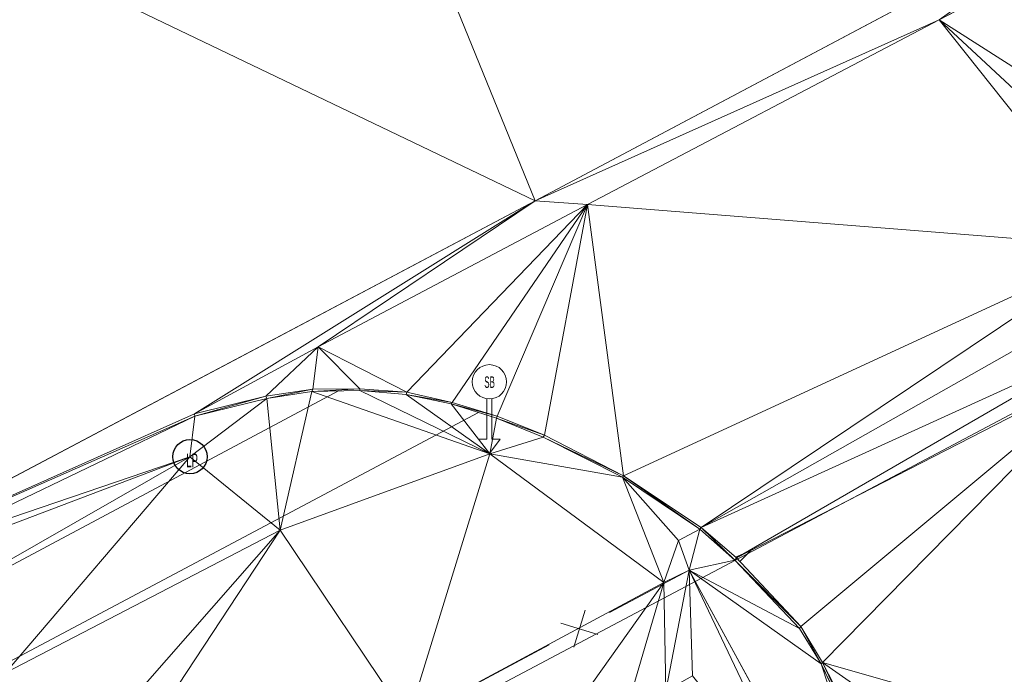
# Model space of a CAD drawing. Extents: x 79271 to 79617, y -3659238 to -3658956.
# Tile 23 of 29: x 79408 to 79430, y -3659022 to -3659008. Entities that reach past the tile are written whole.
import ezdxf
from ezdxf.enums import TextEntityAlignment as Align
from ezdxf.lldxf.tags import DXFTag

# ---------------------------------------------------------------- set-up
doc = ezdxf.new("R2010")
doc.units = 0
for name, color, linetype in [('3dFace', 7, 'Continuous'), ('BK', 7, 'Continuous'), ('CODE', 7, 'Continuous'), ('CONCSLAB', 7, 'Continuous'), ('ELP', 7, 'Continuous'), ('ERF_LINES', 7, 'Continuous'), ('ET', 7, 'Continuous'), ('FENCE', 7, 'Continuous'), ('MCONTOUR', 7, 'Continuous'), ('ROADS_SIGN_BOARD', 7, 'Continuous'), ('SP', 7, 'Continuous'), ('SW', 7, 'Continuous'), ('TK', 7, 'Continuous')]:
    doc.layers.add(name, color=color, linetype=linetype)
doc.styles.add('Arial', font='arial.ttf', dxfattribs={"height": 1})
tags = doc.linetypes.add('DOTTED500', pattern=[1.2, 0.7, -0.5]).pattern_tags.tags
tags[6:7] = [DXFTag(74, 4), DXFTag(75, 0), DXFTag(340, '0'), DXFTag(46, 0.0), DXFTag(50, 0.0), DXFTag(44, 0.0), DXFTag(45, 0.0)]
tags[4:5] = [DXFTag(74, 4), DXFTag(75, 0), DXFTag(340, '0'), DXFTag(46, 0.0), DXFTag(50, 0.0), DXFTag(44, 0.0), DXFTag(45, 0.0)]
tags = doc.linetypes.add('SHORTDASH-DOT', pattern=[1.4, 0.75, -0.25, 0.15, -0.25]).pattern_tags.tags
tags[10:11] = [DXFTag(74, 4), DXFTag(75, 0), DXFTag(340, '0'), DXFTag(46, 0.0), DXFTag(50, 0.0), DXFTag(44, 0.0), DXFTag(45, 0.0)]
tags[8:9] = [DXFTag(74, 4), DXFTag(75, 0), DXFTag(340, '0'), DXFTag(46, 0.0), DXFTag(50, 0.0), DXFTag(44, 0.0), DXFTag(45, 0.0)]
tags[6:7] = [DXFTag(74, 4), DXFTag(75, 0), DXFTag(340, '0'), DXFTag(46, 0.0), DXFTag(50, 0.0), DXFTag(44, 0.0), DXFTag(45, 0.0)]
tags[4:5] = [DXFTag(74, 4), DXFTag(75, 0), DXFTag(340, '0'), DXFTag(46, 0.0), DXFTag(50, 0.0), DXFTag(44, 0.0), DXFTag(45, 0.0)]

msp = doc.modelspace()

# ---------------------------------------------------------------- linework, layer by layer
at = {"layer": '3dFace', "color": 142, "linetype": 'Continuous', "lineweight": 0, "transparency": 33554687}
for points in [[(79406.156, -3659005.229, 44.118), (79419.592, -3659011.674, 44.034), (79415.044, -3659000.505, 44.075), (79406.156, -3659005.229, 44.118)], [(79415.044, -3659000.505, 44.075), (79419.592, -3659011.674, 44.034), (79432.518, -3659004.809, 43.975), (79415.044, -3659000.505, 44.075)], [(79432.518, -3659004.809, 43.975), (79428.423, -3659007.715, 44.057), (79435.917, -3659003.741, 44.024), (79432.518, -3659004.809, 43.975)], [(79435.917, -3659003.741, 44.024), (79428.423, -3659007.715, 44.057), (79433.732, -3659011.102, 44.096), (79435.917, -3659003.741, 44.024)], [(79432.518, -3659004.809, 43.975), (79419.592, -3659011.674, 44.034), (79428.423, -3659007.715, 44.057), (79432.518, -3659004.809, 43.975)], [(79406.156, -3659005.229, 44.118), (79403.596, -3659020.141, 44.145), (79419.592, -3659011.674, 44.034), (79406.156, -3659005.229, 44.118)], [(79428.423, -3659007.715, 44.057), (79419.592, -3659011.674, 44.034), (79420.74, -3659011.754, 44.091), (79428.423, -3659007.715, 44.057)], [(79432.366, -3659012.679, 44.117), (79428.423, -3659007.715, 44.057), (79420.74, -3659011.754, 44.091), (79432.366, -3659012.679, 44.117)], [(79433.732, -3659011.102, 44.096), (79428.423, -3659007.715, 44.057), (79432.819, -3659011.803, 44.111), (79433.732, -3659011.102, 44.096)], [(79432.819, -3659011.803, 44.111), (79428.423, -3659007.715, 44.057), (79432.366, -3659012.679, 44.117), (79432.819, -3659011.803, 44.111)], [(79419.592, -3659011.674, 44.034), (79403.596, -3659020.141, 44.145), (79412.152, -3659016.327, 44.15), (79419.592, -3659011.674, 44.034)], [(79419.592, -3659011.674, 44.034), (79412.152, -3659016.327, 44.15), (79414.852, -3659014.864, 44.124), (79419.592, -3659011.674, 44.034)], [(79419.592, -3659011.674, 44.034), (79414.852, -3659014.864, 44.124), (79420.74, -3659011.754, 44.091), (79419.592, -3659011.674, 44.034)], [(79414.852, -3659014.864, 44.124), (79416.791, -3659015.852, 44.145), (79420.74, -3659011.754, 44.091), (79414.852, -3659014.864, 44.124)], [(79420.74, -3659011.754, 44.091), (79416.791, -3659015.852, 44.145), (79417.778, -3659016.081, 44.133), (79420.74, -3659011.754, 44.091)], [(79420.74, -3659011.754, 44.091), (79417.778, -3659016.081, 44.133), (79418.765, -3659016.378, 44.14), (79420.74, -3659011.754, 44.091)], [(79420.74, -3659011.754, 44.091), (79418.765, -3659016.378, 44.14), (79419.8, -3659016.794, 44.162), (79420.74, -3659011.754, 44.091)], [(79419.8, -3659016.794, 44.162), (79421.522, -3659017.684, 44.144), (79420.74, -3659011.754, 44.091), (79419.8, -3659016.794, 44.162)], [(79420.74, -3659011.754, 44.091), (79421.522, -3659017.684, 44.144), (79432.366, -3659012.679, 44.117), (79420.74, -3659011.754, 44.091)], [(79432.366, -3659012.679, 44.117), (79421.522, -3659017.684, 44.144), (79423.224, -3659018.808, 44.071), (79432.366, -3659012.679, 44.117)], [(79432.366, -3659012.679, 44.117), (79423.224, -3659018.808, 44.071), (79432.164, -3659013.751, 44.083), (79432.366, -3659012.679, 44.117)], [(79432.164, -3659013.751, 44.083), (79423.224, -3659018.808, 44.071), (79432.223, -3659014.713, 44.082), (79432.164, -3659013.751, 44.083)], [(79432.223, -3659014.713, 44.082), (79423.224, -3659018.808, 44.071), (79423.994, -3659019.476, 43.998), (79432.223, -3659014.713, 44.082)], [(79432.223, -3659014.713, 44.082), (79423.994, -3659019.476, 43.998), (79432.348, -3659015.181, 44.052), (79432.223, -3659014.713, 44.082)], [(79414.852, -3659014.864, 44.124), (79412.152, -3659016.327, 44.15), (79413.705, -3659015.94, 44.141), (79414.852, -3659014.864, 44.124)], [(79414.852, -3659014.864, 44.124), (79413.705, -3659015.94, 44.141), (79414.734, -3659015.785, 44.148), (79414.852, -3659014.864, 44.124)], [(79414.852, -3659014.864, 44.124), (79414.734, -3659015.785, 44.148), (79415.762, -3659015.779, 44.131), (79414.852, -3659014.864, 44.124)], [(79414.852, -3659014.864, 44.124), (79415.762, -3659015.779, 44.131), (79416.791, -3659015.852, 44.145), (79414.852, -3659014.864, 44.124)], [(79432.348, -3659015.181, 44.052), (79423.994, -3659019.476, 43.998), (79425.398, -3659020.976, 44.037), (79432.348, -3659015.181, 44.052)], [(79432.348, -3659015.181, 44.052), (79425.398, -3659020.976, 44.037), (79425.873, -3659021.76, 44.19), (79432.348, -3659015.181, 44.052)], [(79432.348, -3659015.181, 44.052), (79425.873, -3659021.76, 44.19), (79437.577, -3659025.099, 43.866), (79432.348, -3659015.181, 44.052)], [(79414.734, -3659015.785, 44.148), (79413.705, -3659015.94, 44.141), (79413.726, -3659015.993, 44.308), (79414.734, -3659015.785, 44.148)], [(79414.734, -3659015.785, 44.148), (79413.726, -3659015.993, 44.308), (79414.716, -3659015.84, 44.277), (79414.734, -3659015.785, 44.148)], [(79415.762, -3659015.779, 44.131), (79414.734, -3659015.785, 44.148), (79414.716, -3659015.84, 44.277), (79415.762, -3659015.779, 44.131)], [(79415.762, -3659015.779, 44.131), (79414.716, -3659015.84, 44.277), (79415.76, -3659015.816, 44.158), (79415.762, -3659015.779, 44.131)], [(79414.716, -3659015.84, 44.277), (79418.599, -3659017.203, 44.489), (79415.76, -3659015.816, 44.158), (79414.716, -3659015.84, 44.277)], [(79415.762, -3659015.779, 44.131), (79415.76, -3659015.816, 44.158), (79416.791, -3659015.852, 44.145), (79415.762, -3659015.779, 44.131)], [(79416.791, -3659015.852, 44.145), (79415.76, -3659015.816, 44.158), (79416.777, -3659015.901, 44.156), (79416.791, -3659015.852, 44.145)], [(79415.76, -3659015.816, 44.158), (79418.599, -3659017.203, 44.489), (79416.777, -3659015.901, 44.156), (79415.76, -3659015.816, 44.158)], [(79412.154, -3659016.38, 44.327), (79412.05, -3659017.264, 44.403), (79413.726, -3659015.993, 44.308), (79412.154, -3659016.38, 44.327)], [(79413.726, -3659015.993, 44.308), (79412.05, -3659017.264, 44.403), (79414.018, -3659018.867, 44.394), (79413.726, -3659015.993, 44.308)], [(79413.705, -3659015.94, 44.141), (79412.152, -3659016.327, 44.15), (79412.154, -3659016.38, 44.327), (79413.705, -3659015.94, 44.141)], [(79413.705, -3659015.94, 44.141), (79412.154, -3659016.38, 44.327), (79413.726, -3659015.993, 44.308), (79413.705, -3659015.94, 44.141)], [(79413.726, -3659015.993, 44.308), (79414.018, -3659018.867, 44.394), (79414.716, -3659015.84, 44.277), (79413.726, -3659015.993, 44.308)], [(79414.716, -3659015.84, 44.277), (79414.018, -3659018.867, 44.394), (79418.599, -3659017.203, 44.489), (79414.716, -3659015.84, 44.277)], [(79417.778, -3659016.081, 44.133), (79416.791, -3659015.852, 44.145), (79416.777, -3659015.901, 44.156), (79417.778, -3659016.081, 44.133)], [(79417.778, -3659016.081, 44.133), (79416.777, -3659015.901, 44.156), (79417.757, -3659016.109, 44.144), (79417.778, -3659016.081, 44.133)], [(79416.777, -3659015.901, 44.156), (79418.599, -3659017.203, 44.489), (79417.757, -3659016.109, 44.144), (79416.777, -3659015.901, 44.156)], [(79418.765, -3659016.378, 44.14), (79417.778, -3659016.081, 44.133), (79417.757, -3659016.109, 44.144), (79418.765, -3659016.378, 44.14)], [(79418.765, -3659016.378, 44.14), (79417.757, -3659016.109, 44.144), (79418.748, -3659016.422, 44.256), (79418.765, -3659016.378, 44.14)], [(79417.757, -3659016.109, 44.144), (79418.599, -3659017.203, 44.489), (79418.748, -3659016.422, 44.256), (79417.757, -3659016.109, 44.144)], [(79412.152, -3659016.327, 44.15), (79403.596, -3659020.141, 44.145), (79412.154, -3659016.38, 44.327), (79412.152, -3659016.327, 44.15)], [(79403.596, -3659020.141, 44.145), (79412.05, -3659017.264, 44.403), (79412.154, -3659016.38, 44.327), (79403.596, -3659020.141, 44.145)], [(79419.765, -3659016.833, 44.262), (79418.748, -3659016.422, 44.256), (79418.599, -3659017.203, 44.489), (79419.765, -3659016.833, 44.262)], [(79419.8, -3659016.794, 44.162), (79418.765, -3659016.378, 44.14), (79418.748, -3659016.422, 44.256), (79419.8, -3659016.794, 44.162)], [(79419.8, -3659016.794, 44.162), (79418.748, -3659016.422, 44.256), (79419.765, -3659016.833, 44.262), (79419.8, -3659016.794, 44.162)], [(79418.599, -3659017.203, 44.489), (79421.503, -3659017.712, 44.213), (79419.765, -3659016.833, 44.262), (79418.599, -3659017.203, 44.489)], [(79419.765, -3659016.833, 44.262), (79421.522, -3659017.684, 44.144), (79419.8, -3659016.794, 44.162), (79419.765, -3659016.833, 44.262)], [(79419.765, -3659016.833, 44.262), (79421.503, -3659017.712, 44.213), (79421.522, -3659017.684, 44.144), (79419.765, -3659016.833, 44.262)], [(79403.837, -3659020.375, 44.325), (79412.05, -3659017.264, 44.403), (79403.596, -3659020.141, 44.145), (79403.837, -3659020.375, 44.325)], [(79404.575, -3659021.543, 44.368), (79412.05, -3659017.264, 44.403), (79403.837, -3659020.375, 44.325), (79404.575, -3659021.543, 44.368)], [(79404.575, -3659021.543, 44.368), (79408.017, -3659021.983, 44.484), (79412.05, -3659017.264, 44.403), (79404.575, -3659021.543, 44.368)], [(79408.017, -3659021.983, 44.484), (79414.018, -3659018.867, 44.394), (79412.05, -3659017.264, 44.403), (79408.017, -3659021.983, 44.484)], [(79414.018, -3659018.867, 44.394), (79416.809, -3659023.021, 44.467), (79418.599, -3659017.203, 44.489), (79414.018, -3659018.867, 44.394)], [(79418.599, -3659017.203, 44.489), (79416.809, -3659023.021, 44.467), (79422.408, -3659020.015, 44.446), (79418.599, -3659017.203, 44.489)], [(79418.599, -3659017.203, 44.489), (79422.408, -3659020.015, 44.446), (79421.503, -3659017.712, 44.213), (79418.599, -3659017.203, 44.489)], [(79421.503, -3659017.712, 44.213), (79423.188, -3659018.845, 44.184), (79421.522, -3659017.684, 44.144), (79421.503, -3659017.712, 44.213)], [(79421.503, -3659017.712, 44.213), (79422.408, -3659020.015, 44.446), (79422.725, -3659019.093, 44.315), (79421.503, -3659017.712, 44.213)], [(79421.503, -3659017.712, 44.213), (79422.725, -3659019.093, 44.315), (79423.188, -3659018.845, 44.184), (79421.503, -3659017.712, 44.213)], [(79421.522, -3659017.684, 44.144), (79423.188, -3659018.845, 44.184), (79423.224, -3659018.808, 44.071), (79421.522, -3659017.684, 44.144)], [(79423.188, -3659018.845, 44.184), (79423.956, -3659019.521, 44.181), (79423.224, -3659018.808, 44.071), (79423.188, -3659018.845, 44.184)], [(79423.224, -3659018.808, 44.071), (79423.956, -3659019.521, 44.181), (79423.994, -3659019.476, 43.998), (79423.224, -3659018.808, 44.071)], [(79408.017, -3659021.983, 44.484), (79407.497, -3659026.305, 44.419), (79414.018, -3659018.867, 44.394), (79408.017, -3659021.983, 44.484)], [(79407.497, -3659026.305, 44.419), (79409.015, -3659026.472, 44.508), (79414.018, -3659018.867, 44.394), (79407.497, -3659026.305, 44.419)], [(79409.015, -3659026.472, 44.508), (79416.809, -3659023.021, 44.467), (79414.018, -3659018.867, 44.394), (79409.015, -3659026.472, 44.508)], [(79422.725, -3659019.093, 44.315), (79422.961, -3659019.742, 44.21), (79423.188, -3659018.845, 44.184), (79422.725, -3659019.093, 44.315)], [(79423.188, -3659018.845, 44.184), (79422.961, -3659019.742, 44.21), (79423.956, -3659019.521, 44.181), (79423.188, -3659018.845, 44.184)], [(79422.725, -3659019.093, 44.315), (79422.408, -3659020.015, 44.446), (79422.961, -3659019.742, 44.21), (79422.725, -3659019.093, 44.315)], [(79425.398, -3659020.976, 44.037), (79423.994, -3659019.476, 43.998), (79423.956, -3659019.521, 44.181), (79425.398, -3659020.976, 44.037)], [(79425.368, -3659021.018, 44.152), (79423.956, -3659019.521, 44.181), (79422.961, -3659019.742, 44.21), (79425.368, -3659021.018, 44.152)], [(79425.398, -3659020.976, 44.037), (79423.956, -3659019.521, 44.181), (79425.368, -3659021.018, 44.152), (79425.398, -3659020.976, 44.037)], [(79422.408, -3659020.015, 44.446), (79422.445, -3659022.382, 44.178), (79422.961, -3659019.742, 44.21), (79422.408, -3659020.015, 44.446)], [(79422.961, -3659019.742, 44.21), (79422.445, -3659022.382, 44.178), (79423.031, -3659022.054, 44.2), (79422.961, -3659019.742, 44.21)], [(79423.031, -3659022.054, 44.2), (79425.579, -3659025.254, 44.163), (79422.961, -3659019.742, 44.21), (79423.031, -3659022.054, 44.2)], [(79422.961, -3659019.742, 44.21), (79425.579, -3659025.254, 44.163), (79428.518, -3659029.934, 44), (79422.961, -3659019.742, 44.21)], [(79422.961, -3659019.742, 44.21), (79428.518, -3659029.934, 44), (79425.841, -3659021.786, 44.29), (79422.961, -3659019.742, 44.21)], [(79422.961, -3659019.742, 44.21), (79425.841, -3659021.786, 44.29), (79425.368, -3659021.018, 44.152), (79422.961, -3659019.742, 44.21)], [(79416.809, -3659023.021, 44.467), (79420.276, -3659023.008, 44.377), (79422.408, -3659020.015, 44.446), (79416.809, -3659023.021, 44.467)], [(79422.408, -3659020.015, 44.446), (79420.276, -3659023.008, 44.377), (79421.49, -3659023.144, 44.224), (79422.408, -3659020.015, 44.446)], [(79422.408, -3659020.015, 44.446), (79421.49, -3659023.144, 44.224), (79422.445, -3659022.382, 44.178), (79422.408, -3659020.015, 44.446)], [(79425.841, -3659021.786, 44.29), (79425.398, -3659020.976, 44.037), (79425.368, -3659021.018, 44.152), (79425.841, -3659021.786, 44.29)], [(79425.398, -3659020.976, 44.037), (79425.841, -3659021.786, 44.29), (79425.873, -3659021.76, 44.19), (79425.398, -3659020.976, 44.037)], [(79425.841, -3659021.786, 44.29), (79429.402, -3659029.193, 43.89), (79425.873, -3659021.76, 44.19), (79425.841, -3659021.786, 44.29)], [(79425.841, -3659021.786, 44.29), (79428.518, -3659029.934, 44), (79429.402, -3659029.193, 43.89), (79425.841, -3659021.786, 44.29)], [(79429.721, -3659029.243, 43.75), (79433.484, -3659027.084, 43.878), (79425.873, -3659021.76, 44.19), (79429.721, -3659029.243, 43.75)], [(79437.577, -3659025.099, 43.866), (79425.873, -3659021.76, 44.19), (79433.484, -3659027.084, 43.878), (79437.577, -3659025.099, 43.866)], [(79425.873, -3659021.76, 44.19), (79429.402, -3659029.193, 43.89), (79429.451, -3659029.174, 43.785), (79425.873, -3659021.76, 44.19)], [(79425.873, -3659021.76, 44.19), (79429.451, -3659029.174, 43.785), (79429.721, -3659029.243, 43.75), (79425.873, -3659021.76, 44.19)]]:
    msp.add_3dface(points, dxfattribs=at)
at = {"layer": 'BK', "color": 9, "linetype": 'DOTTED500', "lineweight": 9, "transparency": 33554687}
for p, q in [((79413.705, -3659015.94, 44.041), (79414.734, -3659015.785, 44.048)), ((79414.734, -3659015.785, 44.048), (79415.762, -3659015.779, 44.031)), ((79415.762, -3659015.779, 44.031), (79416.791, -3659015.852, 44.045)), ((79412.152, -3659016.327, 44.05), (79413.705, -3659015.94, 44.041)), ((79416.791, -3659015.852, 44.045), (79417.778, -3659016.081, 44.033)), ((79417.778, -3659016.081, 44.033), (79418.765, -3659016.378, 44.04)), ((79418.765, -3659016.378, 44.04), (79419.8, -3659016.794, 44.062)), ((79419.8, -3659016.794, 44.062), (79421.522, -3659017.684, 44.044)), ((79421.522, -3659017.684, 44.044), (79423.224, -3659018.808, 43.971)), ((79423.224, -3659018.808, 43.971), (79423.994, -3659019.476, 43.898)), ((79425.398, -3659020.976, 43.937), (79423.994, -3659019.476, 43.898)), ((79425.398, -3659020.976, 44.037), (79425.873, -3659021.76, 44.19)), ((79425.873, -3659021.76, 44.19), (79429.451, -3659029.174, 43.785))]:
    msp.add_line(p, q, dxfattribs=at)
at = {"layer": 'CONCSLAB', "color": 251, "linetype": 'Continuous', "lineweight": 9, "transparency": 33554687}
for p, q in [((79428.423, -3659007.715, 43.957), (79435.917, -3659003.741, 43.924)), ((79420.74, -3659011.754, 43.991), (79428.423, -3659007.715, 43.957)), ((79414.852, -3659014.864, 44.024), (79420.74, -3659011.754, 43.991)), ((79412.152, -3659016.327, 44.15), (79414.852, -3659014.864, 44.124))]:
    msp.add_line(p, q, dxfattribs=at)
at = {"layer": 'ELP', "color": 1, "linetype": 'Continuous', "lineweight": 30, "transparency": 33554687}
msp.add_circle((79412.05, -3659017.264, 44.403), 0.375, dxfattribs=at)
at = {"layer": 'ERF_LINES', "color": 9, "linetype": 'Continuous', "lineweight": 9, "transparency": 33554687}
msp.add_line((79453.5, -3659003.886), (79391.837, -3659036.539), dxfattribs=at)
at = {"layer": 'ET', "color": 251, "linetype": 'Continuous', "lineweight": 9, "transparency": 33554687}
for p, q in [((79419.592, -3659011.674, 44.034), (79432.518, -3659004.809, 43.975)), ((79403.596, -3659020.141, 44.145), (79419.592, -3659011.674, 44.034))]:
    msp.add_line(p, q, dxfattribs=at)
at = {"layer": 'FENCE', "color": 1, "linetype": 'Continuous', "lineweight": 9, "transparency": 33554687}
for p, q in [((79421.221, -3659020.669, 44.054), (79422.961, -3659019.742, 44.367)), ((79422.961, -3659019.742, 44.26), (79424.636, -3659022.815, 44.11)), ((79420.436, -3659021.428, 44.21), (79420.683, -3659020.616, 44.367)), ((79420.154, -3659020.898, 44.21), (79420.965, -3659021.146, 44.367)), ((79416.809, -3659023.021, 44.238), (79419.898, -3659021.375, 44.367))]:
    msp.add_line(p, q, dxfattribs=at)
at = {"layer": 'MCONTOUR', "color": 9, "linetype": 'Continuous', "lineweight": 9, "transparency": 33554687}
for p, q in [((79423.973, -3659019.458, 44), (79424.188, -3659019.364, 44)), ((79423.994, -3659019.476, 44), (79423.973, -3659019.458, 44)), ((79424.065, -3659019.552, 44), (79423.994, -3659019.476, 44)), ((79424.3, -3659019.319, 44), (79424.065, -3659019.552, 44)), ((79424.188, -3659019.364, 44), (79424.3, -3659019.319, 44))]:
    msp.add_line(p, q, dxfattribs=at)
at = {"layer": 'SP', "color": 18, "linetype": 'Continuous', "lineweight": 9, "transparency": 33554687}
for p, q in [((79418.534, -3659016.881), (79418.534, -3659015.998)), ((79418.649, -3659016.881), (79418.649, -3659015.998)), ((79418.534, -3659016.881), (79418.358, -3659016.881)), ((79418.358, -3659016.881), (79418.594, -3659017.196)), ((79418.825, -3659016.881), (79418.594, -3659017.196)), ((79418.649, -3659016.881), (79418.825, -3659016.881))]:
    msp.add_line(p, q, dxfattribs=at)
msp.add_circle((79418.593, -3659015.627, 44.13), 0.375, dxfattribs=at)
at = {"layer": 'SW', "color": 8, "linetype": 'SHORTDASH-DOT', "lineweight": 9, "transparency": 33554687}
for p, q in [((79391.563, -3659028.483, 44.418), (79415.293, -3659015.827, 44.368)), ((79378.484, -3659037.442, 44.509), (79418.356, -3659016.298, 44.371))]:
    msp.add_line(p, q, dxfattribs=at)
at = {"layer": 'TK', "color": 55, "linetype": 'Continuous', "lineweight": 9, "transparency": 33554687}
for p, q in [((79414.716, -3659015.84, 44.177), (79415.76, -3659015.816, 44.058)), ((79415.76, -3659015.816, 44.058), (79416.777, -3659015.901, 44.056)), ((79412.154, -3659016.38, 44.227), (79413.726, -3659015.993, 44.208)), ((79413.726, -3659015.993, 44.208), (79414.716, -3659015.84, 44.177)), ((79416.777, -3659015.901, 44.056), (79417.757, -3659016.109, 44.044)), ((79417.757, -3659016.109, 44.044), (79418.748, -3659016.422, 44.156)), ((79412.154, -3659016.38, 44.227), (79403.837, -3659020.375, 44.325)), ((79418.748, -3659016.422, 44.156), (79419.765, -3659016.833, 44.162)), ((79419.765, -3659016.833, 44.162), (79421.503, -3659017.712, 44.113)), ((79421.503, -3659017.712, 44.113), (79423.188, -3659018.845, 44.084)), ((79423.188, -3659018.845, 44.084), (79423.956, -3659019.521, 44.081)), ((79423.956, -3659019.521, 44.081), (79425.368, -3659021.018, 44.052)), ((79425.368, -3659021.018, 44.052), (79425.841, -3659021.786, 44.19)), ((79429.402, -3659029.193, 43.89), (79425.841, -3659021.786, 44.29))]:
    msp.add_line(p, q, dxfattribs=at)

# ---------------------------------------------------------------- texts
at = {"layer": 'CODE', "color": 8, "transparency": 33554687, "style": 'Arial', "width": 0.5}
msp.add_text('LP', height=0.3, dxfattribs=at).set_placement((79412.095, -3659017.346, 44.403), align=Align.MIDDLE_CENTER)
at = {"layer": 'ROADS_SIGN_BOARD', "color": 8, "transparency": 33554687, "style": 'Arial', "width": 0.5}
msp.add_text('SB', height=0.25, dxfattribs=at).set_placement((79418.597, -3659015.834, 44.133), align=Align.BOTTOM_CENTER)

doc.saveas('drawing.dxf')
